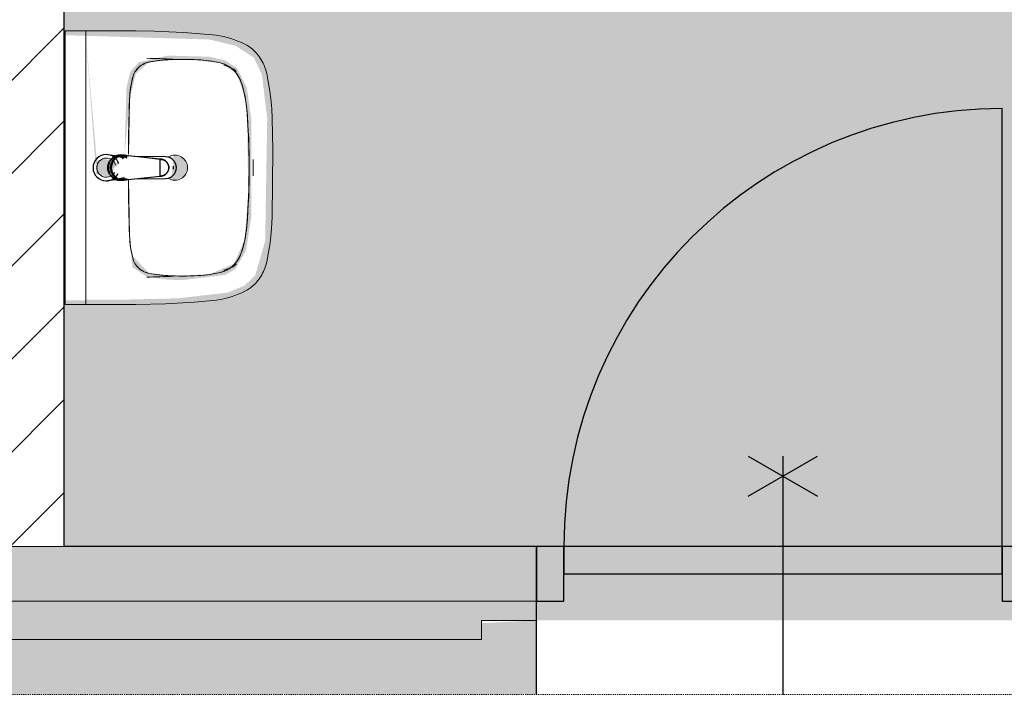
# Model space of a CAD drawing. Header units: millimetres. Extents: x 16156 to 109611, y -1019 to 113498.
# Tile 17 of 60: x 48182 to 49979, y 43991 to 45224. Entities that reach past the tile are written whole.
import ezdxf

# ---------------------------------------------------------------- set-up
doc = ezdxf.new("R2010")
doc.units = ezdxf.units.MM
doc.linetypes.add('ARC Dash', pattern=[4, 2, -2])
for name, color, linetype, lineweight in [('A--A2__Ruwbouw', 8, 'Continuous', 15), ('A--AR9__AlgVoorz', 1, 'Continuous', 9), ('A--L$01A__Algemeen', 7, 'Continuous', 9), ('A--L22__Binnenwanden', 2, 'Continuous', 9), ('A--L3__Afbouw', 2, 'Continuous', 9), ('A--L74__VasteSanitaireVoorz', 1, 'Continuous', 9), ('A--LD30__DetailPenMiddel', 3, 'Continuous', 9), ('A--LR9__AlgVoorz', 7, 'Continuous', 9)]:
    doc.layers.add(name, color=color, linetype=linetype, lineweight=lineweight)

# ---------------------------------------------------------------- blocks, each defined once
blk = doc.blocks.new('32_DO_WB_vo deur enkel2 - vo 2-2241169-AB-Begane grond - Brandcompartimentering')
at = {"layer": 'A--L3__Afbouw', "lineweight": 30}
h = blk.add_hatch(color=130, dxfattribs=at)
h.paths.add_polyline_path([(520, 35), (570, 35), (570, 135), (520, 135), (520, 52.5)])
h.paths.add_polyline_path([(-280, 35), (-280, 135), (-330, 135), (-330, 35)])
blk.add_hatch(color=130, dxfattribs=at).paths.add_polyline_path([(-280, 85), (520, 85), (520, 135), (-280, 135)])
at = {"layer": 'A--L$01A__Algemeen', "color": 130, "lineweight": 30}
for p, q in [((520, 135), (520, 935)), ((56.7, 300), (183.3, 226.9)), ((56.7, 226.9), (183.3, 300)), ((120, 300), (120, -135))]:
    blk.add_line(p, q, dxfattribs=at)
blk.add_arc((520, 135), 800, 90, 180, dxfattribs=at)
at = {"layer": 'A--L3__Afbouw', "color": 130, "lineweight": 30}
for p, q in [((-280, 135), (-330, 135)), ((-330, 135), (-330, 35)), ((520, 135), (-280, 135)), ((-280, 135), (-280, 85)), ((-280, 35), (-280, 135)), ((520, 85), (520, 135)), ((570, 135), (520, 135)), ((520, 135), (520, 35)), ((570, 35), (570, 135)), ((-280, 85), (520, 85)), ((-330, 35), (-280, 35)), ((520, 35), (570, 35))]:
    blk.add_line(p, q, dxfattribs=at)
blk = doc.blocks.new('74_PF_wastafel 50x38_sphinx300_un - 74_PF_wastafel 50x38_sphinx300_un-V22-AB-Begane grond - Brandcompartimentering')
at = {"layer": 'A--L74__VasteSanitaireVoorz'}
for p, q in [((242.8, 0), (247.2, 0)), ((247.2, 0), (250, 0)), ((-250, 0), (-250, -37.5)), ((-242, 0), (-250, 0)), ((-250, 0), (-247.2, 0)), ((-247.2, 0), (-242.8, 0)), ((242, 0), (-242, 0)), ((250, 0), (242, 0)), ((250, -37.5), (250, 0)), ((-250, -37.5), (-250, -129)), ((-250, -37.5), (-241, -37.5)), ((-250, -37.5), (-242, -37.5)), ((-242, -37.5), (242, -37.5)), ((242, -37.5), (250, -37.5)), ((250, -129), (250, -37.5)), ((-124.1, -117.2), (-20.7, -115.6)), ((24.8, -115.2), (124.1, -117.2))]:
    blk.add_line(p, q, dxfattribs=at)
at = {"layer": 'A--L74__VasteSanitaireVoorz', "lineweight": 25}
for p, q in [((-21, -99.7), (-23.8, -77.6)), ((23.8, -77.6), (21, -99.7)), ((-23, -98.5), (-23, -107.4)), ((-23, -98.5), (-21.6, -106)), ((-20, -98.6), (-23, -98.5)), ((-20.7, -113.1), (-21, -99.6)), ((-20.8, -101.2), (-20.6, -113)), ((23, -98.5), (20, -98.6)), ((20.6, -113.2), (20.8, -101.2)), ((21, -99.6), (20.7, -113.2)), ((23, -107.4), (23, -98.5)), ((-21.8, -114.8), (-15.5, -173.4)), ((15.5, -173.4), (21.8, -114.8)), ((-20.5, -126.4), (-19.8, -183.7)), ((19.7, -183.7), (20.4, -126.7)), ((-15.3, -173.4), (0, -173.4)), ((-15.2, -173.4), (15.2, -173.4)), ((0, -173.4), (15.3, -173.4))]:
    blk.add_line(p, q, dxfattribs=at)
at = {"layer": 'A--L74__VasteSanitaireVoorz', "flags": 128}
for points in [[(250, -37.5), (249.7, -37.5), (248.8, -37.5), (247.4, -37.5), (245.5, -37.5), (243.3, -37.5), (241, -37.5)], [(-167.2, -123.7), (-159.8, -121.9), (-152.4, -120.3), (-145, -119.1), (-137.5, -118.1), (-129.9, -117.5), (-124.1, -117.2)], [(124.1, -117.2), (131.7, -117.6), (139.2, -118.3), (146.7, -119.4), (154.2, -120.7), (161.6, -122.3), (167.2, -123.7)], [(-250, -129), (-248.9, -182.6), (-245.7, -236.1), (-242.7, -269.1)], [(-193, -153.2), (-192.7, -151.6), (-192.3, -150.1), (-191.8, -148.6), (-191.3, -147.1), (-190.7, -145.6), (-190.1, -144.1), (-189.4, -142.7), (-188.6, -141.3), (-187.8, -139.9), (-187, -138.6), (-186.1, -137.3), (-185.1, -136), (-184.1, -134.8), (-183, -133.6), (-181.9, -132.5), (-180.8, -131.4), (-179.6, -130.3), (-178.3, -129.3), (-177.1, -128.5)], [(177.1, -128.5), (178.4, -129.4), (179.6, -130.4), (180.8, -131.5), (182, -132.6), (183.1, -133.7), (184.2, -134.9), (185.2, -136.1), (186.1, -137.4), (187, -138.7), (187.9, -140), (188.7, -141.4), (189.4, -142.8), (190.1, -144.2), (190.8, -145.7), (191.3, -147.2), (191.9, -148.7), (192.3, -150.2), (192.7, -151.8), (193, -153.2)], [(242.7, -269.1), (247.2, -215.7), (249.6, -162.1), (250, -129)], [(-197.2, -187.1), (-196.5, -177.3), (-195.4, -167.6), (-193.9, -157.9), (-193, -153.2)], [(193, -153.2), (194.7, -162.8), (196, -172.5), (196.9, -182.3), (197.2, -187.1)], [(-197.2, -242.1), (-197.9, -221.1), (-197.7, -200.1), (-197.2, -187.1)], [(197.2, -187.1), (197.9, -208), (197.7, -229), (197.2, -242.1)], [(-191.5, -282.5), (-193.4, -273.3), (-195, -264.1), (-196.2, -254.8), (-197, -245.4), (-197.2, -242.1)], [(197.2, -242.1), (196.5, -251.4), (195.4, -260.7), (194, -270), (192.2, -279.2), (191.5, -282.5)], [(-242.7, -269.1), (-241.8, -276), (-240.7, -282.8), (-239.3, -289.5), (-237.6, -296.2), (-235.7, -302.8), (-233.4, -309.4), (-231, -315.8), (-228.3, -322.2), (-225.6, -327.8)], [(225.6, -327.8), (228.5, -321.6), (231.2, -315.2), (233.7, -308.8), (235.8, -302.2), (237.8, -295.6), (239.4, -288.9), (240.8, -282.1), (241.9, -275.3), (242.7, -269.1)], [(-157.2, -320.6), (-159.2, -319.8), (-161.1, -319), (-163.1, -318.1), (-164.9, -317.2), (-166.8, -316.1), (-168.6, -315), (-170.3, -313.9), (-172, -312.6), (-173.7, -311.3), (-175.3, -309.9), (-176.8, -308.5), (-178.3, -307), (-179.8, -305.4), (-181.1, -303.8), (-182.4, -302.1), (-183.6, -300.4), (-184.8, -298.6), (-185.9, -296.8), (-186.9, -295), (-187.8, -293.1), (-188.7, -291.1), (-189.5, -289.2), (-190.2, -287.2), (-190.8, -285.2), (-191.3, -283.1), (-191.5, -282.5)], [(191.5, -282.5), (191, -284.5), (190.4, -286.6), (189.7, -288.6), (188.9, -290.5), (188.1, -292.5), (187.2, -294.4), (186.2, -296.2), (185.1, -298.1), (184, -299.9), (182.8, -301.6), (181.5, -303.3), (180.2, -304.9), (178.8, -306.5), (177.3, -308), (175.8, -309.5), (174.2, -310.9), (172.6, -312.2), (170.9, -313.5), (169.1, -314.7), (167.3, -315.8), (165.5, -316.9), (163.6, -317.8), (161.7, -318.8), (159.8, -319.6), (157.8, -320.3), (157.2, -320.6)], [(-106.8, -331.3), (-115.2, -330.4), (-123.6, -329.1), (-131.9, -327.5), (-140.1, -325.6), (-148.3, -323.4), (-156.3, -320.8), (-157.2, -320.6)], [(157.2, -320.6), (149.1, -323.2), (141, -325.4), (132.8, -327.4), (124.5, -329), (116.1, -330.2), (107.7, -331.2), (106.8, -331.3)], [(-225.6, -327.8), (-224.3, -330.3), (-222.9, -332.7), (-221.5, -335), (-219.9, -337.3), (-218.3, -339.5), (-216.5, -341.6), (-214.7, -343.7), (-212.8, -345.7), (-210.8, -347.6), (-208.8, -349.5), (-206.8, -351.1)], [(106.8, -331.3), (57.9, -334.6), (8.9, -335.9), (-40, -335.3), (-89, -332.7), (-106.8, -331.3)], [(206.8, -351.1), (209, -349.3), (211, -347.5), (213, -345.5), (214.9, -343.5), (216.7, -341.5), (218.4, -339.3), (220, -337.1), (221.6, -334.8), (223.1, -332.5), (224.4, -330.1), (225.6, -327.8)], [(-206.8, -351.1), (-204.1, -353.1), (-201.4, -355.1), (-198.5, -356.9), (-195.6, -358.6), (-192.6, -360.2), (-189.6, -361.7), (-186.5, -363.1), (-183.3, -364.3), (-180.1, -365.4), (-176.9, -366.4), (-173.6, -367.3), (-172.1, -367.6)], [(172.1, -367.6), (175.4, -366.8), (178.6, -365.9), (181.9, -364.8), (185, -363.7), (188.2, -362.4), (191.2, -360.9), (194.2, -359.4), (197.2, -357.7), (200.1, -355.9), (202.9, -354), (205.6, -352), (206.8, -351.1)], [(-172.1, -367.6), (-154.6, -371.1), (-137, -373.8), (-119.3, -375.9), (-101.5, -377.2), (-90, -377.7)], [(90, -377.7), (107.8, -376.8), (125.6, -375.2), (143.2, -372.9), (160.8, -369.9), (172.1, -367.6)], [(-90, -377.7), (32.9, -378.8), (90, -377.7)]]:
    blk.add_lwpolyline(points, dxfattribs=at)
at = {"layer": 'A--L74__VasteSanitaireVoorz', "lineweight": 25, "flags": 128}
for points in [[(-19.6, -103.8), (-19.3, -104.6), (-19, -105.3), (-18.6, -106.1)], [(17.5, -112.5), (21.6, -106), (23, -98.5)], [(17.7, -107.9), (18.1, -107.2), (18.5, -106.4), (18.8, -105.7), (19.1, -104.9), (19.4, -104.1), (19.6, -103.8)], [(-21.7, -114.9), (-18.5, -144.2), (-15.2, -173.4)], [(15.2, -173.4), (18.5, -144.2), (21.7, -114.9)], [(-15.5, -173.4), (-15.5, -174.1), (-15.5, -174.7), (-15.4, -175.3), (-15.3, -175.9), (-15.2, -176.5), (-15.1, -177.1), (-14.9, -177.7), (-14.8, -178.3), (-14.5, -178.9), (-14.3, -179.5), (-14.1, -180.1), (-13.8, -180.6), (-13.5, -181.2), (-13.2, -181.7), (-12.8, -182.2), (-12.5, -182.7), (-12.1, -183.2), (-11.7, -183.7), (-11.3, -184.1), (-10.8, -184.6), (-10.4, -185), (-9.9, -185.4), (-9.4, -185.8), (-8.9, -186.2), (-8.4, -186.5), (-7.9, -186.8), (-7.3, -187.1), (-6.8, -187.4), (-6.2, -187.7), (-5.6, -187.9), (-5, -188.1), (-4.5, -188.3), (-3.9, -188.5), (-3.3, -188.6), (-2.6, -188.8), (-2, -188.8), (-1.4, -188.9), (-0.8, -189), (-0.2, -189), (0.5, -189), (1.1, -188.9), (1.7, -188.9), (2.3, -188.8), (2.9, -188.7), (3.5, -188.6), (4.1, -188.4), (4.7, -188.2), (5.3, -188), (5.9, -187.8), (6.5, -187.6), (7, -187.3), (7.6, -187), (8.1, -186.7), (8.6, -186.4), (9.1, -186), (9.6, -185.6), (10.1, -185.2), (10.6, -184.8), (11, -184.4), (11.5, -183.9), (11.9, -183.5), (12.3, -183), (12.6, -182.5), (13, -182), (13.3, -181.4), (13.6, -180.9), (13.9, -180.4), (14.2, -179.8), (14.4, -179.2), (14.6, -178.6), (14.8, -178.1), (15, -177.5), (15.2, -176.9), (15.3, -176.2), (15.4, -175.6), (15.5, -175), (15.5, -174.4), (15.5, -173.8), (15.5, -173.4)]]:
    blk.add_lwpolyline(points, dxfattribs=at)
at = {"layer": 'A--L74__VasteSanitaireVoorz', "lineweight": 25}
for start, end in [(0, 180), (180, 243.6372), (288, 0)]:
    blk.add_arc((0, -74.6), 24, start, end, dxfattribs=at)
at = {"layer": 'A--L74__VasteSanitaireVoorz'}
for centre, radius, start, end in [((0, -75), 17.5, 0, 180), ((0, -75), 17.5, 75, 105), ((0, -75), 17.5, 180, 240), ((0, -75), 17.5, 285, 0), ((0, -75), 17.5, 285, 300), ((-159, -153.8), 31.2, 105.2254, 125.6177), ((-117.5, -306.2), 189.1, 92.0128, 105.2254), ((0, -3649.7), 3534.7, 90.3412, 92.0128), ((0, -3649.7), 3534.7, 87.9872, 89.598), ((117.5, -306.2), 189.1, 74.7746, 87.9872), ((159, -153.8), 31.2, 54.3823, 74.7746), ((-154, -160.8), 39.8, 125.6177, 169.0021), ((154, -160.8), 39.8, 10.9979, 54.3823), ((1090.6, -129), 1290.6, 180.891, 183), ((47.1, -199.9), 244.6, 169.0021, 176.9979), ((-47.1, -199.9), 244.6, 3.0021, 10.9979), ((-1090.6, -129), 1290.6, 357, 359.109), ((327.2, -214.6), 525.1, 176.9979, 183.0021), ((0, -200), 23, 150, 180), ((0, -200), 23, 360, 30), ((-327.2, -214.6), 525.1, 356.9979, 3.0021), ((0, -200), 23, 180, 0), ((36.8, -229.8), 234.3, 183.0021, 192.9979), ((-36.8, -229.8), 234.3, 347.0021, 356.9979), ((-140, -270.6), 52.8, 192.9979, 251.0021), ((140, -270.6), 52.8, 288.9979, 347.0021), ((-71, -251.1), 122.6, 198.2459, 206.4169), ((71, -251.1), 122.6, 333.5831, 341.7541), ((-163.9, -297.2), 18.9, 206.4169, 231.4261), ((-88.4, -120.6), 211.5, 251.0021, 264.9979), ((88.4, -120.6), 211.5, 275.0021, 288.9979), ((163.9, -297.2), 18.9, 308.5739, 333.5831), ((0, 889), 1224.9, 264.9979, 275.0021), ((0, 2695.4), 3038.4, 269.7219, 270.2781)]:
    blk.add_arc(centre, radius, start, end, dxfattribs=at)
at = {"layer": 'A--L74__VasteSanitaireVoorz', "lineweight": 25}
for centre, major_axis, ratio, start_param, end_param in [((0, -97.9), (20.5, 0), 0.967332, 1.570796, 3.665191), ((0, -99.6), (20.1, 0), 0.870402, 1.570796, 3.08442), ((0, -97.9), (20.5, 0), 0.967332, 5.759587, 7.853982), ((0, -99.6), (20.1, 0), 0.870402, 0.057173, 1.570796), ((0, -98.5), (20, 0), 0.97026, 3.144451, 3.592433), ((0, -98.5), (20, 0), 0.97026, 5.832345, 6.280327), ((0, -183.7), (19.7, 0), 0.967332, 3.141593, 6.283185), ((0, -186.6), (11.5, 0), 0.973197, 4.45059, 4.974188)]:
    blk.add_ellipse(centre, major_axis=major_axis, ratio=ratio, start_param=start_param, end_param=end_param, dxfattribs=at)
for points, knots in [([(23, -98.5), (23, -95.5), (21.9, -91.3), (18.8, -86.9), (16.7, -84.7), (14.8, -83.2), (12.8, -81.9), (10, -80.4), (5.9, -79.1), (1.9, -78.5), (-1.5, -78.6), (-4.5, -78.9), (-7.9, -79.7), (-11.6, -81.1), (-14.8, -83.2), (-17.7, -85.6), (-20, -88.5), (-21.7, -91.7), (-22.7, -95), (-23, -97.3), (-23, -98.5)], [-1, -1, -1, -1, -0.861111, -0.791667, -0.756944, -0.722222, -0.6875, -0.652778, -0.583333, -0.513889, -0.479167, -0.444444, -0.388889, -0.333333, -0.277778, -0.222222, -0.166667, -0.111111, -0.055556, 0, 0, 0, 0]), ([(-23, -107.4), (-23, -104), (-21.9, -99.2), (-18.8, -94), (-16.6, -91.6), (-14.8, -89.9), (-12.8, -88.3), (-9.9, -86.7), (-5.9, -85.2), (-1.9, -84.5), (1.5, -84.6), (4.5, -84.9), (7.9, -85.8), (11.5, -87.5), (14.8, -89.8), (17.7, -92.6), (20, -95.9), (21.7, -99.6), (22.7, -103.3), (23, -106), (23, -107.4)], [-1, -1, -1, -1, -0.861111, -0.791667, -0.756944, -0.722222, -0.6875, -0.652778, -0.583333, -0.513889, -0.479167, -0.444444, -0.388889, -0.333333, -0.277778, -0.222222, -0.166667, -0.111111, -0.055556, 0, 0, 0, 0]), ([(-21.2, -97.3), (-21.1, -94.2), (-20.1, -90), (-17.2, -85.6), (-15.2, -83.5), (-13.5, -82), (-11.6, -80.7), (-9, -79.3), (-5.4, -78), (-1.7, -77.4), (1.4, -77.5), (4.1, -77.7), (7.2, -78.5), (10.5, -80), (13.5, -81.9), (16.1, -84.3), (18.3, -87.2), (19.9, -90.4), (20.9, -93.7), (21.1, -96), (21.2, -97.3)], [-1, -1, -1, -1, -0.861111, -0.791667, -0.756944, -0.722222, -0.6875, -0.652778, -0.583333, -0.513889, -0.479167, -0.444444, -0.388889, -0.333333, -0.277778, -0.222222, -0.166667, -0.111111, -0.055556, 0, 0, 0, 0]), ([(-18.6, -103.3), (-18.7, -103.1), (-19.1, -102.7), (-19.5, -102.1), (-19.8, -101.5), (-20.1, -101), (-20.4, -100.5), (-20.6, -100), (-20.8, -99.6), (-20.9, -99.5)], [0.7142857, 0.7142857, 0.7142857, 0.7142857, 0.75, 0.7857143, 0.8214286, 0.8571429, 0.8928571, 0.9285714, 1, 1, 1, 1]), ([(20.8, -99.5), (20.8, -99.7), (20.6, -100), (20.4, -100.5), (20.1, -101), (19.8, -101.5), (19.5, -102.1), (19.1, -102.7), (18.8, -103.1), (18.5, -103.5), (18.1, -104), (17.4, -104.7), (16.7, -105.3), (16.3, -105.7)], [0, 0, 0, 0, 0.0714286, 0.1071429, 0.1428571, 0.1785714, 0.2142857, 0.25, 0.2678571, 0.2857143, 0.3214286, 0.3571429, 0.4285714, 0.4285714, 0.4285714, 0.4285714]), ([(15.3, -173.4), (15.3, -175.8), (14.6, -179), (12.6, -182.5), (11.1, -184.1), (9.9, -185.3), (8.5, -186.3), (6.7, -187.5), (4, -188.5), (0.7, -189), (-2.5, -188.8), (-5.3, -188), (-7.7, -186.9), (-9.9, -185.3), (-11.8, -183.4), (-13.4, -181.2), (-14.5, -178.7), (-15.1, -176.2), (-15.3, -174.4), (-15.3, -173.4)], [-1, -1, -1, -1, -0.861111, -0.791667, -0.756944, -0.722222, -0.6875, -0.652778, -0.583333, -0.513889, -0.444444, -0.388889, -0.333333, -0.277778, -0.222222, -0.166667, -0.111111, -0.055556, 0, 0, 0, 0])]:
    blk.add_open_spline(points, degree=3, knots=knots, dxfattribs=at)
for points in [[(-21.7, -114.9), (-22.2, -113.7), (-22.8, -111.2), (-23, -108.7), (-23, -107.4)], [(-20.8, -101.2), (-20.9, -100.5), (-21.1, -99.2), (-21.2, -97.9), (-21.2, -97.3)], [(-20.9, -99.5), (-21, -99.3), (-21, -99.4), (-20.9, -100.4), (-20.8, -101.2)], [(21.2, -97.3), (21.2, -97.9), (21.1, -99.2), (20.9, -100.5), (20.8, -101.2)], [(20.8, -101.2), (20.9, -100.5), (21, -99.5), (21, -99.3), (20.8, -99.5)], [(23, -107.4), (23, -108.7), (22.8, -111.2), (22.2, -113.7), (21.7, -114.9)]]:
    blk.add_open_spline(points, degree=3, dxfattribs=at)
at = {"layer": 'A--L74__VasteSanitaireVoorz'}
for points in [[(76, -115.8), (76, -115.8), (75.5, -115.8), (73.6, -115.8), (70.6, -115.7), (66.9, -115.6), (63.1, -115.6), (59.4, -115.5), (56.4, -115.5), (54.5, -115.4), (54, -115.4), (54, -115.4)], [(54, -115.4), (54, -115.4), (54.5, -115.4), (56.4, -115.5), (59.4, -115.5), (63.1, -115.6), (66.9, -115.6), (70.6, -115.7), (73.6, -115.8), (75.5, -115.8), (76, -115.8), (76, -115.8)]]:
    blk.add_open_spline(points, degree=3, dxfattribs=at)

msp = doc.modelspace()

# ---------------------------------------------------------------- hatches: boundary and pattern name
at = {"layer": 'A--A2__Ruwbouw', "lineweight": 9}
h = msp.add_hatch(dxfattribs=at)
h.set_pattern_fill('FP_1', color=256, angle=45, style=0, pattern_type=2)
h.set_pattern_definition([(45, (0, 0), (-84.85281, 84.85281), [])])
h.paths.add_polyline_path([(48263.3, 44261.4), (48263.3, 50833.4), (48053.3, 50833.4), (48053.3, 44261.4)])
at = {"layer": 'A--A2__Ruwbouw'}
h = msp.add_hatch(color=130, dxfattribs=at)
h.paths.add_polyline_path([(52253.3, 44161.4), (52353.3, 44161.4), (52353.3, 44261.4), (51325.3, 44261.4), (51325.3, 44161.4), (52114.5, 44161.4)])
h.paths.add_polyline_path([(35834.3, 44161.4), (49125.3, 44161.4), (49125.3, 44261.4), (35664.3, 44261.4), (35664.3, 44161.4)])
h.paths.add_polyline_path([(50225.3, 44161.4), (50425.3, 44161.4), (50425.3, 44261.4), (50025.3, 44261.4), (50025.3, 44161.4)])
at = {"layer": 'A--A2__Ruwbouw', "lineweight": 9}
h = msp.add_hatch(color=4, dxfattribs=at)
h.paths.add_polyline_path([(51647.5, 43991.4), (52573.3, 43991.4), (52573.3, 44091.4), (51425.3, 44091.4), (51425.3, 44126.4), (51325.3, 44122.7), (51325.3, 43991.4)])
h.paths.add_polyline_path([(49125.3, 43991.4), (49125.3, 44126.4), (49025.3, 44121.4), (49025.3, 44091.4), (35934.3, 44091.4), (35934.3, 43991.4), (47911.5, 43991.4)])
h.paths.add_polyline_path([(50225.3, 43991.4), (50425.3, 43991.4), (50425.3, 44126.4), (50325.3, 44126.4), (50325.3, 44091.4), (50125.3, 44091.4), (50125.3, 44126.4), (50025.3, 44126.4), (50025.3, 43991.4)])
h.paths.add_polyline_path([(35664.3, 43991.4), (35764.3, 43991.4), (35764.3, 44091.4), (35664.3, 44091.4)])
at = {"layer": 'A--AR9__AlgVoorz'}
h = msp.add_hatch(color=254, dxfattribs=at)
h.paths.add_polyline_path([(49125.3, 44126.4), (50025.3, 44126.4), (50025.3, 44161.4), (49975.3, 44161.4), (49975.3, 44211.4), (49175.3, 44211.4), (49175.3, 44161.4), (49125.3, 44161.4)])
h.paths.add_polyline_path([(50025.3, 44261.4), (50225.3, 44261.4), (50225.3, 47933.4), (50981.3, 47933.4), (50981.3, 50833.4), (48263.3, 50833.4), (48263.3, 44261.4), (49975.3, 44261.4)])
h.paths.add_polyline_path([(48487, 44710.2), (48507.7, 44716.6), (48487.2, 44710.2)])
h.paths.add_polyline_path([(48302.7, 45194.4), (48321.7, 44941.1), (48327.9, 44941.1), (48344.8, 44936.5), (48352.6, 44948), (48354.8, 44953.4), (48362.3, 44959.9), (48335.7, 44970.3), (48322.7, 44965.8), (48307.9, 45134.9)])
h.paths.add_polyline_path([(48302.7, 44711.4), (48265.3, 44711.4), (48265.3, 45195.4), (48528.7, 45187.5), (48576.2, 45176), (48609.3, 45154.7), (48624.1, 45123.6), (48633.9, 45043.2), (48630.2, 44819.6), (48611.8, 44756.3), (48592.7, 44738.2), (48562, 44725.3), (48471.2, 44714.8), (48375, 44712.4), (48302.7, 44712.4)])
h.paths.add_polyline_path([(48479.8, 44748.1), (48557.4, 44757.6), (48576.2, 44768.6), (48595.3, 44802.4), (48604.8, 44863.7), (48604.8, 45043.2), (48596.5, 45100), (48579.1, 45135), (48557.4, 45149.3), (48528.7, 45156.1), (48451.9, 45158.1), (48399.3, 45146), (48384.1, 45129), (48377.1, 45100.4), (48373.1, 44973.1), (48382.5, 45077.6), (48394.2, 45125.2), (48418.5, 45146.5), (48479.8, 45151.3), (48547.7, 45144.9), (48577.3, 45126.2), (48592.7, 45085.8), (48596.5, 45060.2), (48599.3, 44909.1), (48592.7, 44821.1), (48572.6, 44777.7), (48527.6, 44758.2), (48452.3, 44756.3), (48418.5, 44760.4), (48387.6, 44792.7), (48382.5, 44829.3), (48387.8, 44771.7), (48414.7, 44753.8), (48451.9, 44748.8), (48471.2, 44748.3)])
h.paths.add_polyline_path([(48465.3, 44930.4), (48481.5, 44937.2), (48488.3, 44953.4), (48481.5, 44969.7), (48465.3, 44976.4), (48459.3, 44968.7), (48462.4, 44967.4), (48459.3, 44938.1), (48459.3, 44931.2)])
h.paths.add_polyline_path([(48487, 45490.2), (48507.7, 45496.6), (48507.3, 45492.4)])
h.paths.add_polyline_path([(48302.7, 45974.4), (48321.7, 45721.1), (48327.9, 45721.1), (48344.8, 45716.5), (48352.6, 45728), (48354.8, 45733.4), (48362.3, 45739.9), (48335.7, 45750.3), (48322.7, 45745.8), (48307.9, 45914.9)])
h.paths.add_polyline_path([(48302.7, 45491.4), (48265.3, 45491.4), (48265.3, 45975.4), (48528.7, 45967.5), (48576.2, 45956), (48609.3, 45934.7), (48624.1, 45903.6), (48633.9, 45823.2), (48630.2, 45599.6), (48611.8, 45536.3), (48592.7, 45518.2), (48562, 45505.3), (48471.2, 45494.8), (48375, 45492.4), (48302.7, 45492.4)])
h.paths.add_polyline_path([(48479.8, 45528.1), (48557.4, 45537.6), (48576.2, 45548.6), (48595.3, 45582.4), (48604.8, 45643.7), (48607.7, 45755.7), (48596.5, 45880), (48579.1, 45915), (48557.4, 45929.3), (48528.7, 45936.1), (48451.9, 45938.1), (48399.3, 45926), (48384.1, 45909), (48377.1, 45880.4), (48373.1, 45753.1), (48382.5, 45857.6), (48394.2, 45905.2), (48418.5, 45926.5), (48479.8, 45931.3), (48547.7, 45924.9), (48577.3, 45906.2), (48592.7, 45865.8), (48596.9, 45831.2), (48600.2, 45711.2), (48592.7, 45601.1), (48572.6, 45557.7), (48527.6, 45538.2), (48452.3, 45536.3), (48411.1, 45546.9), (48387.6, 45572.7), (48382.5, 45609.3), (48387.8, 45551.7), (48414.7, 45533.8), (48451.9, 45528.8), (48471.2, 45528.3)])
h.paths.add_polyline_path([(48465.3, 45710.4), (48481.5, 45717.2), (48488.3, 45733.4), (48481.5, 45749.7), (48465.3, 45756.4), (48459.3, 45748.7), (48462.4, 45747.4), (48459.3, 45718.1), (48459.3, 45711.2)])
h.paths.add_polyline_path([(48487, 46290.2), (48507.7, 46296.6), (48507.3, 46292.4)])
h.paths.add_polyline_path([(48302.7, 46774.4), (48321.7, 46521.1), (48327.9, 46521.1), (48344.8, 46516.5), (48352.6, 46528), (48354.8, 46533.4), (48362.3, 46539.9), (48335.7, 46550.3), (48322.7, 46545.8), (48307.9, 46714.9)])
h.paths.add_polyline_path([(48265.3, 46291.4), (48265.3, 46775.4), (48528.7, 46767.5), (48576.2, 46756), (48609.3, 46734.7), (48624.1, 46703.6), (48633.9, 46623.2), (48630.2, 46399.6), (48611.8, 46336.3), (48592.7, 46318.2), (48562, 46305.3), (48471.2, 46294.8), (48375, 46292.4), (48302.7, 46291.4)])
h.paths.add_polyline_path([(48479.8, 46328.1), (48557.4, 46337.6), (48576.2, 46348.6), (48595.3, 46382.4), (48604.8, 46443.7), (48604.8, 46623.2), (48595.4, 46684.1), (48579.1, 46715), (48557.4, 46729.3), (48528.7, 46736.1), (48451.9, 46738.1), (48399.3, 46726), (48384.1, 46709), (48377.1, 46680.4), (48373.1, 46553.1), (48382.5, 46657.6), (48394.2, 46705.2), (48418.5, 46726.5), (48479.8, 46731.3), (48547.7, 46724.9), (48577.3, 46706.2), (48592.7, 46665.8), (48596.5, 46640.2), (48600.2, 46511.2), (48592.3, 46399.8), (48572.6, 46357.7), (48527.6, 46338.2), (48452.3, 46336.3), (48418.5, 46340.4), (48387.6, 46372.7), (48382.5, 46409.3), (48387.8, 46351.7), (48414.7, 46333.8), (48451.9, 46328.8), (48471.2, 46328.3)])
h.paths.add_polyline_path([(48465.3, 46510.4), (48481.5, 46517.2), (48488.3, 46533.4), (48481.5, 46549.7), (48465.3, 46556.4), (48459.3, 46548.7), (48462.4, 46547.4), (48459.3, 46518.1), (48459.3, 46511.2)])
h.paths.add_polyline_path([(48364.6, 48203.6), (48265.3, 48208.8), (48265.3, 48219), (48394.3, 48219), (48394.3, 48203.6), (48378.5, 48203.6)])
h.paths.add_polyline_path([(48394.3, 48531.8), (48399.8, 48521.7), (48410.5, 48522.7), (48395.2, 48531.3)])
h.paths.add_polyline_path([(48605.5, 48469.6), (48580.5, 48452), (48554.5, 48470), (48539.4, 48470), (48394.3, 48464.3), (48475.4, 48448.1), (48394.3, 48448.1), (48394.3, 48437.8), (48583.5, 48432.5), (48591.4, 48434.4), (48595.8, 48443.7), (48595.8, 48455.3), (48599.4, 48460.6)])
h.paths.add_polyline_path([(48265.3, 48219), (48265.3, 48547.9), (48394.3, 48544.3), (48396.8, 48532.2), (48420.9, 48530.3), (48442.6, 48530.6), (48501.7, 48518.9), (48566.4, 48499.7), (48593.7, 48482.2), (48616.1, 48450.4), (48627.5, 48390), (48624.3, 48346.5), (48611.5, 48306.3), (48591.4, 48332.5), (48584.3, 48335.2), (48575.3, 48329.1), (48394.3, 48329.1), (48394.3, 48318.7), (48526.9, 48311.9), (48520.4, 48309.8), (48439.8, 48307.3), (48404.6, 48296.9), (48517.9, 48289.4), (48477.6, 48282.5), (48528.3, 48287.7), (48575.3, 48309.5), (48587.7, 48315.3), (48605.1, 48296.9), (48575.3, 48271.9), (48528.3, 48254.1), (48429.1, 48232.8), (48427.9, 48239.2), (48410.9, 48232.8), (48394.3, 48228.1), (48388.7, 48219.2), (48280.3, 48219)])
h.paths.add_polyline_path([(48605.5, 48297.3), (48605.5, 48310.6), (48611.5, 48306.3)])
h.paths.add_polyline_path([(48595.8, 48346.5), (48590.4, 48359.1), (48590.4, 48350.1), (48591.8, 48349.1)])
h.paths.add_polyline_path([(48599.1, 48402.2), (48590.4, 48416.8), (48585.8, 48410.8), (48595.8, 48404.3)])
h.paths.add_polyline_path([(48599.1, 48364.7), (48595.8, 48396.1), (48590.4, 48380.8), (48598.3, 48366.2)])
h.paths.add_polyline_path([(48349.4, 48547.9), (48265.3, 48547.9), (48265.3, 48563.3), (48394.3, 48558.1), (48389.2, 48547.9), (48354.1, 48547.9)])
h.paths.add_polyline_path([(48310.3, 48963.6), (48265.3, 48968.8), (48265.3, 48979), (48394.3, 48979), (48394.3, 48963.6), (48312.9, 48963.6)])
h.paths.add_polyline_path([(48394.3, 49291.8), (48399.8, 49281.7), (48410.5, 49282.7), (48395.2, 49291.3)])
h.paths.add_polyline_path([(48605.5, 49229.6), (48580.5, 49212), (48554.5, 49230), (48539.4, 49230), (48394.3, 49224.3), (48475.4, 49208.1), (48394.3, 49208.1), (48394.3, 49197.8), (48583.5, 49192.5), (48591.4, 49194.4), (48595.8, 49203.7), (48595.8, 49215.3), (48599.4, 49220.6)])
h.paths.add_polyline_path([(48265.3, 48979), (48265.3, 49307.9), (48394.3, 49304.3), (48394.3, 49291.8), (48420.9, 49290.3), (48442.6, 49290.6), (48501.7, 49278.9), (48566.4, 49259.7), (48593.7, 49242.2), (48616.1, 49210.4), (48627.1, 49160.7), (48624.3, 49106.5), (48611.5, 49066.3), (48590.4, 49089.1), (48584.3, 49095.2), (48575.3, 49089.1), (48394.3, 49089.1), (48394.3, 49078.7), (48523.9, 49075.4), (48520.4, 49069.8), (48439.8, 49067.3), (48404.6, 49056.9), (48517, 49049.1), (48477.6, 49042.5), (48532.2, 49049.1), (48575.3, 49069.5), (48587.7, 49075.3), (48602.1, 49053.6), (48578.9, 49033.8), (48528.3, 49014.1), (48429.1, 48992.8), (48427.9, 48999.2), (48410.9, 48992.8), (48394.3, 48988.1), (48388.7, 48979.2), (48280.3, 48979)])
h.paths.add_polyline_path([(48605.5, 49057.3), (48605.5, 49070.6), (48611.5, 49066.3)])
h.paths.add_polyline_path([(48595.8, 49106.5), (48590.4, 49119.1), (48590.4, 49110.1), (48591.8, 49109.1)])
h.paths.add_polyline_path([(48599.1, 49162.2), (48590.4, 49176.8), (48590.4, 49167.8), (48595.8, 49164.3)])
h.paths.add_polyline_path([(48599.1, 49124.7), (48595.8, 49156.1), (48590.4, 49140.8), (48598.3, 49126.2)])
h.paths.add_polyline_path([(48343.6, 49307.9), (48265.3, 49307.9), (48265.3, 49323.3), (48394.3, 49318.1), (48389.2, 49307.9), (48349.4, 49307.9)])
h.paths.add_polyline_path([(48378.5, 49603.6), (48265.3, 49608.8), (48265.3, 49619), (48394.3, 49619), (48394.3, 49603.6)])
h.paths.add_polyline_path([(48394.3, 49931.8), (48399.8, 49921.7), (48410.5, 49922.7), (48395.2, 49931.3)])
h.paths.add_polyline_path([(48605.5, 49869.6), (48580.5, 49852), (48554.5, 49870), (48539.4, 49870), (48394.3, 49864.3), (48483.2, 49848.1), (48394.3, 49848.1), (48394.3, 49837.8), (48583.5, 49832.5), (48591.4, 49834.4), (48595.8, 49843.7), (48595.8, 49855.3), (48599.4, 49860.6)])
h.paths.add_polyline_path([(48265.3, 49619), (48265.3, 49947.9), (48394.3, 49944.3), (48394.3, 49931.8), (48420.9, 49930.3), (48442.6, 49930.6), (48501.7, 49918.9), (48566.4, 49899.7), (48602.1, 49873.2), (48616.1, 49850.4), (48627.1, 49800.7), (48624.3, 49746.5), (48611.5, 49706.3), (48591.4, 49732.5), (48584.3, 49735.2), (48575.3, 49729.1), (48394.3, 49729.1), (48394.3, 49718.7), (48526.9, 49711.9), (48520.4, 49709.8), (48439.8, 49707.3), (48404.6, 49696.9), (48517.9, 49689.4), (48477.6, 49682.5), (48528.3, 49687.7), (48575.3, 49709.5), (48587.7, 49715.3), (48605.1, 49696.9), (48570.6, 49669.4), (48528.3, 49654.1), (48429.1, 49632.8), (48427.9, 49639.2), (48410.9, 49632.8), (48394.3, 49628.1), (48388.7, 49619.2), (48280.3, 49619)])
h.paths.add_polyline_path([(48605.5, 49697.3), (48605.5, 49710.6), (48611.5, 49706.3)])
h.paths.add_polyline_path([(48595.8, 49746.5), (48590.4, 49759.1), (48590.4, 49750.1), (48591.8, 49749.1)])
h.paths.add_polyline_path([(48599.1, 49802.2), (48590.4, 49816.8), (48590.4, 49807.8), (48595.8, 49804.3)])
h.paths.add_polyline_path([(48599.1, 49764.7), (48595.8, 49796.1), (48590.4, 49780.8), (48598.3, 49766.2)])
h.paths.add_polyline_path([(48312.9, 49947.9), (48265.3, 49947.9), (48265.3, 49963.3), (48394.3, 49958.1), (48389.2, 49947.9), (48314.3, 49947.9)])
h.paths.add_polyline_path([(48394.8, 50541.4), (48401.1, 50531.1), (48402.9, 50536.8), (48394.9, 50541.3)])
h.paths.add_polyline_path([(48605.8, 50478.4), (48580.9, 50460.8), (48554.8, 50479), (48531.2, 50479.1), (48394.7, 50473.9), (48475.4, 50457.4), (48394.5, 50457.5), (48394.7, 50447.3), (48583.6, 50441.4), (48591.6, 50443.2), (48595.9, 50452.4), (48595.9, 50464), (48599.6, 50469.4)])
h.paths.add_polyline_path([(48393.7, 50213.1), (48264.7, 50218.8), (48265.9, 50573.3), (48394.9, 50567.7), (48388.3, 50557.5), (48394.9, 50554.8), (48399.2, 50542), (48421.2, 50539.9), (48443.1, 50540), (48502, 50528.1), (48566.8, 50508.6), (48594, 50491.1), (48616.4, 50459.2), (48627.1, 50409.5), (48624.2, 50355.3), (48611.2, 50315.1), (48590.2, 50338), (48583.4, 50343.4), (48575, 50338), (48394.1, 50338.5), (48394.6, 50328.3), (48526.8, 50320.8), (48520.1, 50318.9), (48439.5, 50316.7), (48394.6, 50306.4), (48517.5, 50298.5), (48477.3, 50291.8), (48528, 50296.8), (48575, 50318.4), (48587.5, 50324.2), (48605, 50305.9), (48575, 50280.9), (48528, 50263.2), (48428.6, 50242.3), (48427.4, 50248.7), (48394, 50244.6), (48393.8, 50238), (48393.7, 50228.8), (48393.7, 50228.5), (48393.7, 50218.3)])
h.paths.add_polyline_path([(48393.7, 50228.5), (48393.9, 50228.5), (48612, 50228.5)])
h.paths.add_polyline_path([(48605.2, 50306.1), (48605.2, 50319.5), (48611.2, 50315.1)])
h.paths.add_polyline_path([(48595.7, 50355.3), (48590.2, 50367.9), (48590.2, 50359), (48591.9, 50357.9)])
h.paths.add_polyline_path([(48599.2, 50411), (48590.5, 50425.7), (48585.7, 50419.8), (48595.9, 50413.1)])
h.paths.add_polyline_path([(48599.1, 50373.6), (48595.9, 50405.1), (48590.1, 50390.1), (48598.3, 50374.9)])
at = {"layer": 'A--L22__Binnenwanden'}
h = msp.add_hatch(color=130, dxfattribs=at)
h.paths.add_polyline_path([(50125.3, 44091.4), (50325.3, 44091.4), (50325.3, 44126.4), (50425.3, 44126.4), (50425.3, 44161.4), (50025.3, 44161.4), (50025.3, 44126.4), (50125.3, 44126.4)])
h.paths.add_polyline_path([(36703.6, 44091.4), (49025.3, 44091.4), (49025.3, 44126.4), (49125.3, 44126.5), (49125.3, 44161.4), (35934.3, 44161.4), (35934.3, 44091.4)])
h.paths.add_polyline_path([(51647.5, 44091.4), (52573.3, 44091.4), (52573.3, 44161.4), (51325.3, 44161.4), (51325.3, 44126.4), (51425.3, 44126.4), (51425.3, 44091.4)])
h.paths.add_polyline_path([(35664.3, 44091.4), (35834.3, 44091.4), (35834.3, 44161.4), (35664.3, 44161.4), (35664.3, 44121.3)])

# ---------------------------------------------------------------- linework, layer by layer
at = {"layer": 'A--L22__Binnenwanden', "lineweight": 30}
msp.add_line((48263.3, 44261.4), (48263.3, 50833.4), dxfattribs=at)
at = {"layer": 'A--L22__Binnenwanden', "lineweight": 15}
msp.add_line((48053.3, 44261.4), (48263.3, 44261.4), dxfattribs=at)
at = {"layer": 'A--L22__Binnenwanden', "color": 130, "lineweight": 30}
for p, q in [((49125.3, 44261.4), (48263.3, 44261.4)), ((49125.3, 43991.4), (49125.3, 44261.4))]:
    msp.add_line(p, q, dxfattribs=at)
at = {"layer": 'A--L22__Binnenwanden', "color": 120, "lineweight": 15}
for p, q in [((35934.3, 44161.4), (49125.3, 44161.4)), ((49025.3, 44091.4), (49025.3, 44126.4)), ((49125.3, 44126.4), (49025.3, 44126.4)), ((35934.3, 44091.4), (49025.3, 44091.4))]:
    msp.add_line(p, q, dxfattribs=at)
at = {"layer": 'A--LD30__DetailPenMiddel', "linetype": 'ARC Dash'}
msp.add_line((58222.6, 43991.4), (34417.3, 43991.4), dxfattribs=at)
at = {"layer": 'A--LR9__AlgVoorz', "flags": 128}
msp.add_lwpolyline([(49003.3, 50833.4), (48263.3, 50833.4), (48263.3, 44261.4), (50225.3, 44261.4), (50225.3, 46633.4), (50225.3, 47933.4), (50981.3, 47933.4), (50981.3, 48883.4), (50981.3, 49883.4), (50981.3, 50833.4)], close=True, dxfattribs=at)

# ---------------------------------------------------------------- block references
at = {"layer": 'A--L3__Afbouw', "color": 130, "lineweight": 30}
msp.add_blockref('32_DO_WB_vo deur enkel2 - vo 2-2241169-AB-Begane grond - Brandcompartimentering', (49455.3, 44126.4), dxfattribs=at)
at = {"layer": 'A--L74__VasteSanitaireVoorz', "rotation": 89.99999999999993}
msp.add_blockref('74_PF_wastafel 50x38_sphinx300_un - 74_PF_wastafel 50x38_sphinx300_un-V22-AB-Begane grond - Brandcompartimentering', (48265.3, 44953.4), dxfattribs=at)

doc.saveas('drawing.dxf')
